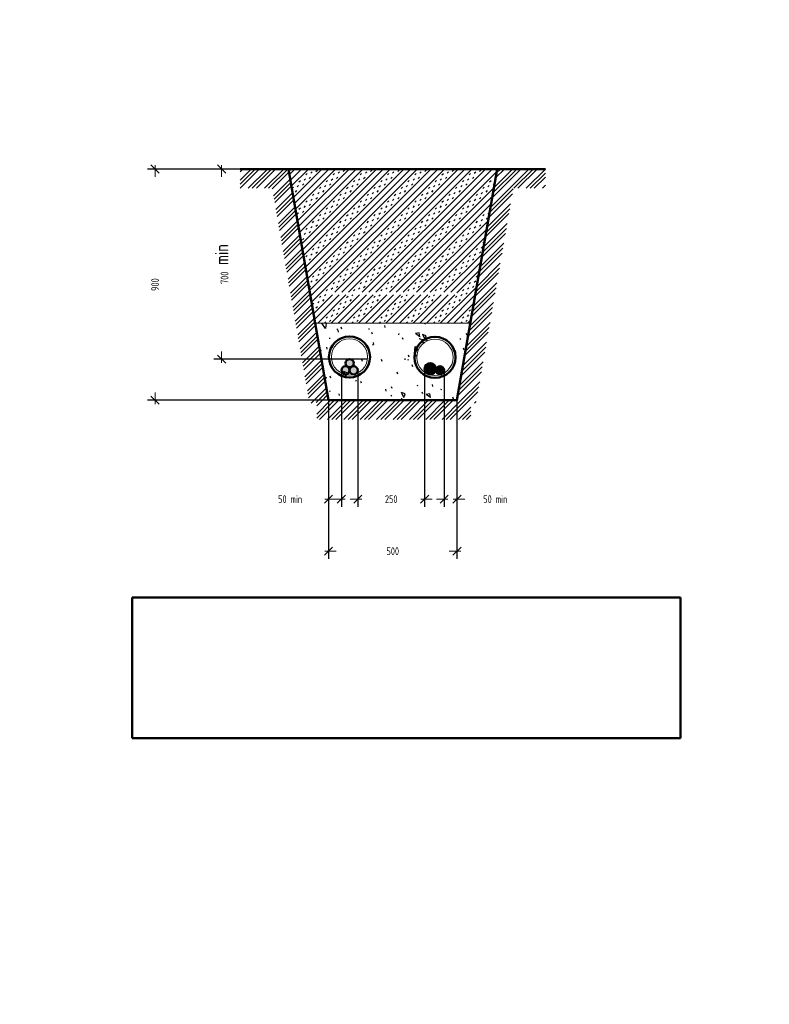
# Model space of a CAD drawing. Header units: millimetres. Extents: x 0 to 1188, y 0 to 841.
# Tile 10 of 76: x 396 to 591, y 0 to 256. Entities that reach past the tile are written whole.
import ezdxf

# ---------------------------------------------------------------- set-up
doc = ezdxf.new("R2010")
doc.units = ezdxf.units.MM
for name, pattern in [('K5LT32802', [0]), ('K5LT32811', [0]), ('K5LT_BASIC', [0]), ('K5LT_THIN', [0]), ('K5LT_THIN_INCLUDED_TO_HATCHING', [0])]:
    doc.linetypes.add(name, pattern=pattern)
doc.layers.add('Системный слой', color=7, linetype='Continuous')
doc.styles.add('KDIMTEXTSTYLE', font='GOST_AU.SHX', dxfattribs={"width": 0.96, "oblique": 15, "height": 5})
doc.dimstyles.new('KDIMSTYLE (0.07)', dxfattribs={"dimtxt": 5, "dimasz": 1, "dimexe": 2, "dimexo": 0, "dimgap": 1, "dimtad": 1, "dimlfac": 15, "dimtxsty": 'KDIMTEXTSTYLE', "dimsah": 1, "dimcen": 0, "dimdle": 1, "dimadec": 0, "dimazin": 0, "dimtfac": 0.667, "dimtmove": 0, "dimatfit": 3, "dimfxl": 1, "dimtvp": 1, "dimtolj": 1, "dimtzin": 0, "dimarcsym": 0})

# ---------------------------------------------------------------- blocks, each defined once
blk = doc.blocks.new('U1340')
at = {"layer": 'Системный слой', "color": 7, "linetype": 'K5LT32802', "lineweight": 9}
for p, q in [((453.6347825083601, 211.8042633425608), (458.6107051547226, 216.7801859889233)), ((453.63478250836, 216.04690402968), (454.3680644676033, 216.7801859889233)), ((453.63478250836, 212.8649235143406), (457.5500449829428, 216.7801859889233)), ((453.63478250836, 213.9255836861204), (456.4893848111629, 216.7801859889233)), ((455.7320254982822, 211.7801859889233), (460.7320254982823, 216.7801859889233)), ((456.7926856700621, 211.7801859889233), (461.7926856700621, 216.7801859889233)), ((457.8533458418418, 211.7801859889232), (462.8533458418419, 216.7801859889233)), ((459.9746661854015, 211.7801859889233), (464.9746661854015, 216.7801859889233)), ((461.0353263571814, 211.7801859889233), (466.0353263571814, 216.7801859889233)), ((461.9811967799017, 211.6653962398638), (466.3053573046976, 215.9895567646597)), ((462.2949615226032, 209.8578406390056), (466.6191220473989, 214.1820011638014)), ((462.4518438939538, 208.9540628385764), (466.7760044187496, 213.2782233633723)), ((462.6087262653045, 208.0502850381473), (466.9328867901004, 212.3744455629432)), ((462.9224910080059, 206.2427294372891), (467.2466515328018, 210.566889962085)), ((463.0793733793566, 205.33895163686), (467.4035339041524, 209.6631121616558)), ((463.2362557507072, 204.4351738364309), (467.5604162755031, 208.7593343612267)), ((463.5500204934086, 202.6276182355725), (467.8741810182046, 206.9517787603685)), ((463.7069028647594, 201.7238404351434), (468.0310633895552, 206.0480009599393)), ((463.8637852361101, 200.8200626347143), (468.187945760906, 205.1442231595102)), ((464.1775499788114, 199.0125070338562), (468.5017105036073, 203.3366675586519)), ((464.3344323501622, 198.1087292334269), (468.658592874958, 202.4328897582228)), ((464.4913147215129, 197.2049514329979), (468.8154752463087, 201.5291119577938)), ((464.8050794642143, 195.3973958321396), (469.1292399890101, 199.7215563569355)), ((464.961961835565, 194.4936180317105), (469.2861223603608, 198.8177785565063)), ((465.1188442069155, 193.5898402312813), (469.4430047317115, 197.9140007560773)), ((465.432608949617, 191.7822846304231), (469.756769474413, 196.106445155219)), ((465.5894913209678, 190.878506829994), (469.9136518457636, 195.2026673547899)), ((465.7463736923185, 189.9747290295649), (470.0705342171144, 194.2988895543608)), ((466.0601384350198, 188.1671734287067), (470.3842989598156, 192.4913339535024)), ((466.2170208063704, 187.2633956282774), (470.5411813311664, 191.5875561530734)), ((466.3739031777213, 186.3596178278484), (470.6980637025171, 190.6837783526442)), ((466.6876679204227, 184.5520622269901), (471.0118284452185, 188.876222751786)), ((466.8445502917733, 183.648284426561), (471.1687108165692, 187.9724449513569)), ((467.001432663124, 182.7445066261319), (471.3255931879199, 187.0686671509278)), ((467.3151974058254, 180.9369510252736), (471.6393579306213, 185.2611115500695)), ((467.4720797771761, 180.0331732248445), (471.796240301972, 184.3573337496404)), ((467.6289621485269, 179.1293954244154), (471.9531226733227, 183.4535559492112)), ((467.9427268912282, 177.3218398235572), (472.266887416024, 181.646000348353)), ((468.099609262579, 176.418062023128), (472.4237697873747, 180.7422225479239)), ((468.2564916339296, 175.5142842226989), (472.5806521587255, 179.8384447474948)), ((468.570256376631, 173.7067286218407), (472.8944169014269, 178.0308891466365)), ((468.7271387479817, 172.8029508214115), (473.0512992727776, 177.1271113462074)), ((468.8840211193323, 171.8991730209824), (473.2081816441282, 176.2233335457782)), ((469.1977858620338, 170.0916174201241), (473.5219463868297, 174.41577794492)), ((469.3546682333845, 169.187839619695), (473.6788287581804, 173.5120001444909)), ((469.5115506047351, 168.2840618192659), (473.8357111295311, 172.6082223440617)), ((469.8253153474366, 166.4765062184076), (474.1494758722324, 170.8006667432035)), ((469.9821977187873, 165.5727284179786), (474.3063582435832, 169.8968889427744)), ((470.139080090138, 164.6689506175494), (474.4632406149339, 168.9931111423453)), ((470.4528448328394, 162.8613950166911), (474.7770053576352, 167.185555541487)), ((470.6097272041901, 161.957617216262), (474.933887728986, 166.2817777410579)), ((470.7666095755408, 161.053839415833), (475.0907701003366, 165.3779999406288)), ((471.0803743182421, 159.2462838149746), (475.404534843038, 163.5704443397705)), ((471.2372566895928, 158.3425060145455), (475.5614172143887, 162.6666665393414)), ((471.3941390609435, 157.4387282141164), (475.7182995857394, 161.7628887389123)), ((472.07422175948, 155.9974905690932), (476.0320643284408, 159.955333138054)), ((473.3576693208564, 156.2202779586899), (476.1889466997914, 159.0515553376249)), ((474.6411168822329, 156.4430653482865), (476.3458290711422, 158.1477775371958))]:
    blk.add_line(p, q, dxfattribs=at)
blk = doc.blocks.new('U1341')
at = {"layer": 'Системный слой', "color": 7, "linetype": 'K5LT32802', "lineweight": 9}
for p, q in [((518.599561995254, 206.7654714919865), (528.6142764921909, 216.7801859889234)), ((519.0455286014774, 209.3327584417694), (526.4929561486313, 216.7801859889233)), ((519.268511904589, 210.6164019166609), (525.4322959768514, 216.7801859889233)), ((519.4914952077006, 211.9000453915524), (524.3716358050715, 216.7801859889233)), ((519.937461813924, 214.4673323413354), (522.250315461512, 216.7801859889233)), ((520.1604451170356, 215.7509758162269), (521.1896552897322, 216.7801859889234)), ((524.6749366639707, 211.7801859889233), (529.6749366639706, 216.7801859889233)), ((525.7355968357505, 211.7801859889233), (530.7355968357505, 216.7801859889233)), ((527.8569171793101, 211.7801859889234), (532.8569171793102, 216.7801859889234)), ((528.9175773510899, 211.7801859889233), (532.8725638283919, 215.7351724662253)), ((529.9782375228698, 211.7801859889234), (532.8725638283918, 214.6745122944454)), ((532.0995578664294, 211.7801859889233), (532.8725638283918, 212.5531919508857)), ((518.1535953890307, 204.1981845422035), (524.2953687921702, 210.339957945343)), ((518.3765786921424, 205.481828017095), (524.5183520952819, 211.6236014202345)), ((517.7076287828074, 201.6308975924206), (523.8494021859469, 207.7726709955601)), ((517.261662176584, 199.0636106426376), (523.4034355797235, 205.2053840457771)), ((517.4846454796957, 200.3472541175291), (523.6264188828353, 206.4890275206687)), ((516.8156955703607, 196.4963236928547), (522.9574689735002, 202.6380970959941)), ((516.3697289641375, 193.9290367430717), (522.511502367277, 200.0708101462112)), ((516.592712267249, 195.2126802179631), (522.7344856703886, 201.3544536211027)), ((515.9237623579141, 191.3617497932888), (522.0655357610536, 197.5035231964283)), ((515.4777957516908, 188.7944628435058), (521.6195691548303, 194.9362362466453)), ((515.7007790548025, 190.0781063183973), (521.842552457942, 196.2198797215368)), ((515.0318291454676, 186.2271758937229), (521.173602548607, 192.3689492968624)), ((514.5858625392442, 183.6598889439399), (520.7276359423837, 189.8016623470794)), ((514.8088458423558, 184.9435324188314), (520.9506192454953, 191.0853058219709)), ((514.1398959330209, 181.0926019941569), (520.2816693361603, 187.2343753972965)), ((513.6939293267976, 178.525315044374), (519.8357027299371, 184.6670884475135)), ((513.9169126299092, 179.8089585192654), (520.0586860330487, 185.950731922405)), ((513.2479627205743, 175.958028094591), (519.3897361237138, 182.0998014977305)), ((512.8019961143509, 173.390741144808), (518.9437695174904, 179.5325145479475)), ((513.0249794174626, 174.6743846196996), (519.1667528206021, 180.8161580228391)), ((512.3560295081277, 170.8234541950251), (518.4978029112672, 176.9652275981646)), ((511.9100629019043, 168.2561672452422), (518.0518363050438, 174.3979406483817)), ((512.133046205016, 169.5398107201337), (518.2748196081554, 175.6815841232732)), ((511.464096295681, 165.6888802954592), (517.6058696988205, 171.8306536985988)), ((511.0181296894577, 163.1215933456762), (517.1599030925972, 169.2633667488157)), ((511.2411129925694, 164.4052368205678), (517.3828863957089, 170.5470102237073)), ((510.5721630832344, 160.5543063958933), (516.713936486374, 166.6960797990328)), ((510.126196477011, 157.9870194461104), (516.2679698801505, 164.1287928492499)), ((510.3491797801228, 159.2706629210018), (516.4909531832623, 165.4124363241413)), ((510.8743106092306, 156.6138132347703), (515.8220032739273, 161.5615058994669)), ((511.7779912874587, 156.4568337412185), (515.5990199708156, 160.2778624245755)), ((512.6816719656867, 156.2998542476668), (515.3760366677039, 158.994218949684)), ((514.489033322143, 155.9858952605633), (514.9300700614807, 156.426931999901))]:
    blk.add_line(p, q, dxfattribs=at)
blk = doc.blocks.new('U1342')
at = {"layer": 'Системный слой', "color": 7, "linetype": 'K5LT32802', "lineweight": 9}
for p, q in [((473.5165559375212, 155.3185044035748), (474.9782375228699, 156.7801859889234)), ((473.5165559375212, 152.1365238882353), (478.1602180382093, 156.7801859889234)), ((473.5165559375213, 156.3791645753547), (473.91757735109, 156.7801859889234)), ((473.5165559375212, 153.1971840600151), (477.0995578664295, 156.7801859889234)), ((474.2208782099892, 151.7801859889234), (479.2208782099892, 156.7801859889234)), ((476.3421985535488, 151.7801859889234), (481.3421985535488, 156.7801859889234)), ((477.4028587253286, 151.7801859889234), (482.4028587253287, 156.7801859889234)), ((478.4635188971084, 151.7801859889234), (483.4635188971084, 156.7801859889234)), ((480.5848392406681, 151.7801859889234), (485.5848392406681, 156.7801859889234)), ((481.6454994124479, 151.7801859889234), (486.6454994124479, 156.7801859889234)), ((482.7061595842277, 151.7801859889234), (487.7061595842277, 156.7801859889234)), ((484.8274799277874, 151.7801859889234), (489.8274799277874, 156.7801859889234)), ((485.8881400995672, 151.7801859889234), (490.8881400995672, 156.7801859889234)), ((486.948800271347, 151.7801859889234), (491.948800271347, 156.7801859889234)), ((489.0701206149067, 151.7801859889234), (494.0701206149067, 156.7801859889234)), ((490.1307807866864, 151.7801859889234), (495.1307807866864, 156.7801859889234)), ((491.1914409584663, 151.7801859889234), (496.1914409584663, 156.7801859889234)), ((493.3127613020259, 151.7801859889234), (498.3127613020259, 156.7801859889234)), ((494.3734214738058, 151.7801859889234), (499.3734214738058, 156.7801859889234)), ((495.4340816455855, 151.7801859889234), (500.4340816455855, 156.7801859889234)), ((497.5554019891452, 151.7801859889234), (502.5554019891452, 156.7801859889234)), ((498.616062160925, 151.7801859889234), (503.616062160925, 156.7801859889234)), ((499.6767223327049, 151.7801859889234), (504.6767223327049, 156.7801859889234)), ((501.7980426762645, 151.7801859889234), (506.7980426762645, 156.7801859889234)), ((502.8587028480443, 151.7801859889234), (507.8587028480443, 156.7801859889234)), ((503.9193630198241, 151.7801859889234), (508.9193630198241, 156.7801859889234)), ((506.0406833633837, 151.7801859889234), (511.0406833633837, 156.7801859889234)), ((507.1013435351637, 151.7801859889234), (512.1013435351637, 156.7801859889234)), ((508.1620037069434, 151.7801859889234), (513.1620037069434, 156.7801859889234)), ((510.2833240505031, 151.7801859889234), (513.516555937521, 155.0134178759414)), ((511.3439842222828, 151.7801859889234), (513.5165559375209, 153.9527577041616)), ((512.4046443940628, 151.7801859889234), (513.5165559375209, 152.8920975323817))]:
    blk.add_line(p, q, dxfattribs=at)
blk = doc.blocks.new('KDIMARROW_03')
at = {"layer": 'Системный слой', "color": 0, "linetype": 'K5LT_THIN', "lineweight": 18}
for p, q in [((-1.060500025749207, -1.060500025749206), (1.060500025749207, 1.060500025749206)), ((0, 0), (-1, 0)), ((0, 0), (2, -2.449212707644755e-16))]:
    blk.add_line(p, q, dxfattribs=at)
blk = doc.blocks.new('U1355')
at = {"layer": 'Системный слой', "true_color": 0x666666}
h = blk.add_hatch(color=251, dxfattribs=at)
h.paths.add_polyline_path([(482.0498892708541, 164.5458114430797), (481.9968892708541, 164.8778621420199), (481.8431561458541, 165.1769153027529), (481.603967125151, 165.4132525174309), (481.3030916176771, 165.5633877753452), (480.9704291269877, 165.6124013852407), (480.639037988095, 165.5554226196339), (480.3418501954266, 165.398113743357), (480.1083987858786, 165.1561073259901), (479.9618829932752, 164.853452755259), (479.9168628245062, 164.52022632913), (479.9778121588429, 164.1895424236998), (480.1386741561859, 163.8942627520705), (480.383463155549, 163.6637307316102), (480.6878532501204, 163.5208554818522), (481.0215956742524, 163.4798352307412), (481.3515247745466, 163.5447463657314), (481.6448538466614, 163.7091383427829), (481.8724333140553, 163.9566747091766), (482.0116474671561, 164.2627565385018)])
h.paths.add_polyline_path([(483.1165559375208, 166.3959811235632), (483.0635559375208, 166.7280318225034), (482.9098228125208, 167.0270849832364), (482.6706337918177, 167.2634221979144), (482.3697582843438, 167.4135574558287), (482.0370957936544, 167.4625710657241), (481.7057046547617, 167.4055923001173), (481.4085168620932, 167.2482834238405), (481.1750654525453, 167.0062770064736), (481.0285496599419, 166.7036224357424), (480.9835294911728, 166.3703960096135), (481.0444788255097, 166.0397121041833), (481.2053408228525, 165.744432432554), (481.4501298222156, 165.5139004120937), (481.7545199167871, 165.3710251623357), (482.088262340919, 165.3300049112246), (482.4181914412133, 165.3949160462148), (482.711520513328, 165.5593080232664), (482.939099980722, 165.80684438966), (483.0783141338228, 166.1129262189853)])
h.paths.add_polyline_path([(484.1832226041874, 164.5458114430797), (484.1302226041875, 164.8778621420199), (483.9764894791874, 165.1769153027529), (483.7373004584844, 165.4132525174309), (483.4364249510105, 165.5633877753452), (483.1037624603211, 165.6124013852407), (482.7723713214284, 165.5554226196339), (482.4751835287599, 165.398113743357), (482.241732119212, 165.1561073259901), (482.0952163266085, 164.853452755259), (482.0501961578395, 164.52022632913), (482.1111454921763, 164.1895424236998), (482.2720074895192, 163.8942627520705), (482.5167964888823, 163.6637307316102), (482.8211865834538, 163.5208554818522), (483.1549290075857, 163.4798352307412), (483.4848581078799, 163.5447463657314), (483.7781871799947, 163.7091383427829), (484.0057666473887, 163.9566747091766), (484.1449808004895, 164.2627565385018)])
at = {"layer": 'Системный слой', "color": 7, "linetype": 'K5LT_BASIC', "lineweight": 50}
for centre in [(482.0498892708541, 166.3959811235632), (480.9832226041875, 164.5458114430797), (483.1165559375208, 164.5458114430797)]:
    blk.add_circle(centre, 1.066666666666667, dxfattribs=at)
blk = doc.blocks.new('U1356')
at = {"layer": 'Системный слой', "true_color": 0x666666}
blk.add_hatch(color=251, dxfattribs=at).paths.add_polyline_path([(506.5832226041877, 164.5458114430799), (506.5302226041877, 164.87786214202), (506.3764894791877, 165.1769153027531), (506.1373004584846, 165.413252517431), (505.8364249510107, 165.5633877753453), (505.5037624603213, 165.6124013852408), (505.1723713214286, 165.555422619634), (504.8751835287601, 165.3981137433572), (504.6417321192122, 165.1561073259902), (504.4952163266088, 164.8534527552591), (504.4501961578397, 164.5202263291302), (504.5111454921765, 164.1895424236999), (504.6720074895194, 163.8942627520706), (504.9167964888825, 163.6637307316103), (505.221186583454, 163.5208554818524), (505.5549290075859, 163.4798352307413), (505.8848581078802, 163.5447463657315), (506.1781871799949, 163.7091383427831), (506.4057666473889, 163.9566747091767), (506.5449808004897, 164.2627565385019)])
at = {"layer": 'Системный слой', "color": 7, "linetype": 'K5LT_BASIC', "lineweight": 50}
blk.add_circle((505.516555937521, 164.5458114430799), 1.066666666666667, dxfattribs=at)
blk = doc.blocks.new('U1357')
at = {"layer": 'Системный слой', "color": 7, "linetype": 'K5LT_BASIC', "lineweight": 50}
blk.add_circle((482.0183224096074, 168.005479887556), 5.333333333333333, dxfattribs=at)
at = {"layer": 'Системный слой', "color": 7, "linetype": 'K5LT_THIN_INCLUDED_TO_HATCHING', "lineweight": 18}
blk.add_circle((482.0183224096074, 168.005479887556), 4.7, dxfattribs=at)
blk = doc.blocks.new('U1358')
at = {"layer": 'Системный слой', "color": 7, "linetype": 'K5LT_BASIC', "lineweight": 50}
blk.add_circle((504.2104690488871, 167.9054464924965), 5.333333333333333, dxfattribs=at)
at = {"layer": 'Системный слой', "color": 7, "linetype": 'K5LT_THIN_INCLUDED_TO_HATCHING', "lineweight": 18}
blk.add_circle((504.2104690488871, 167.9054464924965), 4.7, dxfattribs=at)

msp = doc.modelspace()

# ---------------------------------------------------------------- hatches: boundary and pattern name
at = {"layer": 'Системный слой'}
h = msp.add_hatch(dxfattribs=at)
h.set_pattern_fill('Насыпной грунт', angle=45, style=0, pattern_type=0)
h.set_pattern_definition([(45, (0, 0), (-3.535533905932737, 3.535533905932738), []), (45, (-0.8838834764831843, 0.8838834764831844), (-3.535533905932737, 3.535533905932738), []), (45, (-1.767766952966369, 1.767766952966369), (-3.535533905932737, 3.535533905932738), []), (45, (-2.209708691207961, 2.209708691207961), (-3.535533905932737, 3.535533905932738), [0.5, -2]), (45, (-1.767766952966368, 3.535533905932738), (-3.535533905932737, 3.535533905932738), [0.5, -2]), (45, (-3.093592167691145, 3.093592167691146), (-3.535533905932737, 3.535533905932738), [0.5, -2])])
h.paths.add_polyline_path([(473.1115203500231, 176.7801859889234), (513.3907807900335, 176.7801859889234), (520.3392304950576, 216.7801859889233), (466.1681158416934, 216.7801859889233)])
h.paths.add_polyline_path([(509.916555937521, 184.1163202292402), (476.5832226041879, 184.1163202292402), (476.5832226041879, 184.7829868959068), (509.916555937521, 184.7829868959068)])
h = msp.add_hatch(dxfattribs=at)
h.set_pattern_fill('Песок', angle=40, style=0, pattern_type=0)
h.set_pattern_definition([(40, (7.66044443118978, 6.427876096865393), (-20.56920350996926, 24.5134221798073), [2, -30]), (130, (9.192533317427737, 7.713451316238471), (-24.5134221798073, -20.56920350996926), [2, -30]), (85, (7.66044443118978, 6.427876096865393), (-20.56882517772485, 24.51297130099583), [2.828000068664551, -42.42599868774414]), (59.99999999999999, (9.192533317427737, 7.713451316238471), (-27.71281292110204, 16), [2, -30]), (150, (10.19226386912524, 9.44522345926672), (-16, -27.71281292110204), [2, -30]), (105, (9.192533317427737, 7.713451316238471), (-27.71230319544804, 15.99970570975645), [2.828000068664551, -42.42599868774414]), (80, (16.85297774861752, 14.14132741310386), (-26.09740545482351, 4.601676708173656), [1.5, -25]), (170, (17.11351569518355, 15.61835731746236), (-4.601676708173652, -26.09740545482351), [1.5, -25]), (125, (16.85297774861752, 14.14132741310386), (-26.09694748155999, 4.601595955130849), [2.121000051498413, -35.35499954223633]), (99.99999999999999, (-18.79566591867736, -15.77143634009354), (-15.75692404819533, -2.778370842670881), [1, -15]), (190, (-18.96929776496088, -14.78664805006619), (2.778370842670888, -15.75692404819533), [1, -15]), (145, (-18.79566591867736, -15.77143634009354), (-15.75733021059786, -2.778442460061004), [1.414000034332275, -21.21299934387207]), (70, (1.232568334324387, 14.08832052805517), (-15.03508193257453, 5.472322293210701), [1, -15]), (160, (1.574569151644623, 15.02799693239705), (-5.472322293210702, -15.03508193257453), [1, -15]), (115, (1.232568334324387, 14.08832052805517), (-15.03546948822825, 5.472463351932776), [1.414000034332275, -21.21299934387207]), (85, (0, 0), (-9.351856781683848, 7.8449203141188), [0.300000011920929, -10]), (65, (0, 0), (-2.418447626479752, 6.644630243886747), [0.300000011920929, -10]), (105, (0, 0), (-6.19307471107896, 7.658056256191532), [0.5, -12]), (110, (0, 0), (-7.945928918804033, 1.364629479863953), [0.5, -7])])
h.paths.add_polyline_path([(473.1115203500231, 176.7801859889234), (476.5832226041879, 156.7801859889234), (509.916555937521, 156.7801859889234), (513.3907807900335, 176.7801859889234)])
h.paths.add_polyline_path([(486.4498892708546, 166.3959811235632), (486.3968892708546, 166.063930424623), (486.2431561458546, 165.76487726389), (486.0039671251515, 165.528540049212), (485.7030916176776, 165.3784047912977), (485.3704291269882, 165.3293911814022), (485.0390379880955, 165.386369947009), (484.741850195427, 165.5436788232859), (484.5083987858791, 165.7856852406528), (484.3618829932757, 166.0883398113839), (484.3168628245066, 166.4215662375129), (484.3778121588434, 166.7522501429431), (484.5386741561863, 167.0475298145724), (484.7834631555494, 167.2780618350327), (485.0878532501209, 167.4209370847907), (485.4215956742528, 167.4619573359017), (485.7515247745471, 167.3970462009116), (486.0448538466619, 167.23265422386), (486.2724333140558, 166.9851178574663), (486.4116474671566, 166.6790360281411)])
h.paths.add_polyline_path([(485.3832226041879, 164.5458114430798), (485.4362226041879, 164.8778621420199), (485.589955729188, 165.176915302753), (485.8291447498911, 165.4132525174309), (486.1300202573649, 165.5633877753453), (486.4626827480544, 165.6124013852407), (486.794073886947, 165.5554226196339), (487.0912616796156, 165.3981137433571), (487.3247130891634, 165.1561073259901), (487.4712288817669, 164.853452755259), (487.5165559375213, 164.5458114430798), (487.4635559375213, 164.2137607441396), (487.3098228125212, 163.9147075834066), (487.0706337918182, 163.6783703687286), (486.7697582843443, 163.5282351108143), (486.4370957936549, 163.4792215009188), (486.1057046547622, 163.5362002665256), (485.8085168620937, 163.6935091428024), (485.5750654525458, 163.9355155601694), (485.4285496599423, 164.2381701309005)])
h.paths.add_polyline_path([(485.3832226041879, 164.5458114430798), (485.330222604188, 164.2137607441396), (485.1764894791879, 163.9147075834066), (484.9373004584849, 163.6783703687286), (484.636424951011, 163.5282351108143), (484.3037624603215, 163.4792215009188), (483.9723713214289, 163.5362002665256), (483.6751835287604, 163.6935091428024), (483.4417321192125, 163.9355155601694), (483.295216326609, 164.2381701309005), (483.25019615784, 164.5713965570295), (483.3111454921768, 164.9020804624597), (483.4720074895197, 165.197360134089), (483.7167964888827, 165.4278921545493), (484.0211865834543, 165.5707674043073), (484.3549290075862, 165.6117876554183), (484.6848581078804, 165.5468765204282), (484.9781871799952, 165.3824845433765), (485.2057666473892, 165.1349481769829), (485.34498080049, 164.8288663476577)])
h.paths.add_polyline_path([(490.983222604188, 165.1532016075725), (490.9300943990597, 164.7273434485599), (490.7739666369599, 164.3275911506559), (490.5244102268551, 163.9784502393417), (490.1967234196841, 163.7013236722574), (489.8109939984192, 163.5131997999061), (489.3908678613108, 163.4256109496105), (488.9620994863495, 163.443926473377), (488.5509731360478, 163.5670235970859), (488.1826915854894, 163.7873562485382), (487.8798311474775, 164.0914176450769), (487.6609577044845, 164.4605682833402), (487.5394885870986, 164.8721785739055), (487.5228700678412, 165.301016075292), (487.612120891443, 165.7207922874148), (487.8017698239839, 166.1057741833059), (488.0801910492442, 166.4323616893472), (488.4303168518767, 166.6805344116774), (488.8306838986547, 166.8350789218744), (489.2567489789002, 166.8865213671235), (489.6823935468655, 166.8317082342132), (490.0815248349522, 166.6739996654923), (490.4296753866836, 166.4230634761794), (490.7055029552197, 166.0942825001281), (490.8920988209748, 165.7078115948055), (490.9780243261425, 165.2873421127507)])
h.paths.add_polyline_path([(508.9104690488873, 167.9054464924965), (508.8572113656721, 168.6109858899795), (508.698645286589, 169.3005357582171), (508.4383643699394, 169.9584689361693), (508.0822673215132, 170.5698747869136), (507.6384243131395, 171.1208971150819), (507.1168940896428, 171.5990481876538), (506.5294960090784, 171.9934917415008), (505.8895421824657, 172.2952885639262), (505.2115357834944, 172.4975990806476), (504.5108423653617, 172.5958383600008), (503.8033416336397, 172.5877800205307), (503.1050675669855, 172.4736066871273), (502.431845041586, 172.2559058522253), (501.7989311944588, 171.9396112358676), (501.2206696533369, 171.531890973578), (500.7101654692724, 171.0419851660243), (500.27898811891, 170.4809964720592), (499.9369093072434, 169.8616384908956), (499.6916815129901, 169.1979476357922), (499.5488622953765, 168.5049650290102), (499.5116883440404, 167.7983956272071), (499.5810021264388, 167.0942523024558), (499.7552327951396, 166.4084929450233), (500.0304317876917, 165.7566588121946), (500.4003623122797, 165.1535223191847), (500.856640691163, 164.6127522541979), (501.3889263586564, 164.1466040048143), (501.9851562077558, 163.7656418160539), (502.6318179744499, 163.4784993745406), (503.3142564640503, 163.2916841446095), (504.0170056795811, 163.2094298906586), (504.7241393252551, 163.2336007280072), (505.4196317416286, 163.363648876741), (506.0877210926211, 163.5966270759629), (506.7132665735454, 163.9272553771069), (507.2820915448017, 164.3480408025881), (507.7813048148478, 164.8494471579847), (508.1995927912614, 165.420111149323), (508.5274758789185, 166.0470999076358), (508.7575233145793, 166.716204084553), (508.884521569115, 167.4122598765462)])
h.paths.add_polyline_path([(506.5832226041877, 164.5458114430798), (506.5302226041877, 164.2137607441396), (506.3764894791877, 163.9147075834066), (506.1373004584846, 163.6783703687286), (505.8364249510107, 163.5282351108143), (505.5037624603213, 163.4792215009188), (505.1723713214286, 163.5362002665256), (504.8751835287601, 163.6935091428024), (504.6417321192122, 163.9355155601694), (504.4952163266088, 164.2381701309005), (504.4501961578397, 164.5713965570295), (504.5111454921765, 164.9020804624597), (504.6720074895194, 165.197360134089), (504.9167964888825, 165.4278921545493), (505.221186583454, 165.5707674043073), (505.5549290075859, 165.6117876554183), (505.8848581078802, 165.5468765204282), (506.1781871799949, 165.3824845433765), (506.4057666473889, 165.1349481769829), (506.5449808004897, 164.8288663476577)])
h.paths.add_polyline_path([(504.4498892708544, 164.9458114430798), (504.3967983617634, 164.5547683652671), (504.2413692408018, 164.1920355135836), (503.9948544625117, 163.8838735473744), (503.6751008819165, 163.6525923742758), (503.3052576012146, 163.5149359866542), (502.9121000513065, 163.4808702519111), (502.5240915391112, 163.5528614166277), (502.1693225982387, 163.725697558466), (501.8734773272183, 163.986865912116), (501.6579739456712, 164.3174587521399), (501.5384141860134, 164.6935422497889), (501.5234537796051, 165.0878892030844), (501.6141758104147, 165.4719501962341), (501.8040123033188, 165.8179204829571), (502.07921972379, 166.1007529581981), (502.4198739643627, 166.2999714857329), (502.8013127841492, 166.4011533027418), (503.1959212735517, 166.3969731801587), (503.5751310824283, 166.2877337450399), (503.9114886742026, 166.081343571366), (504.180642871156, 165.7927446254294), (504.3631077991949, 165.4428305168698), (504.4456736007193, 165.056933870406)])
h.paths.add_polyline_path([(486.7183224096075, 168.005479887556), (486.6650647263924, 168.7110192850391), (486.5064986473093, 169.4005691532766), (486.2462177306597, 170.0585023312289), (485.8901206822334, 170.6699081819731), (485.4462776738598, 171.2209305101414), (484.924747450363, 171.6990815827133), (484.3373493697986, 172.0935251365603), (483.697395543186, 172.3953219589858), (483.0193891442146, 172.5976324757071), (482.318695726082, 172.6958717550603), (481.6111949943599, 172.6878134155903), (480.9129209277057, 172.5736400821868), (480.2396984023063, 172.3559392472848), (479.6067845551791, 172.0396446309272), (479.0285230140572, 171.6319243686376), (478.5180188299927, 171.1420185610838), (478.0868414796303, 170.5810298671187), (477.7447626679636, 169.9616718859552), (477.4995348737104, 169.2979810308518), (477.3567156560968, 168.6049984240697), (477.3195417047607, 167.8984290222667), (477.388855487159, 167.1942856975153), (477.5630861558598, 166.5085263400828), (477.838285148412, 165.8566922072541), (478.208215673, 165.2535557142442), (478.6644940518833, 164.7127856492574), (479.1967797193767, 164.2466373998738), (479.7930095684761, 163.8656752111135), (480.4396713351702, 163.5785327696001), (481.1221098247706, 163.391717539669), (481.8248590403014, 163.3094632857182), (482.5319926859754, 163.3336341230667), (483.2274851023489, 163.4636822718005), (483.8955744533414, 163.6966604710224), (484.5211199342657, 164.0272887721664), (485.089944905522, 164.4480741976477), (485.5891581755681, 164.9494805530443), (486.0074461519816, 165.5201445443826), (486.3353292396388, 166.1471333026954), (486.5653766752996, 166.8162374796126), (486.6923749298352, 167.5122932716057)])
h.paths.add_polyline_path([(483.1165559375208, 166.3959811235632), (483.0635559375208, 166.063930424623), (482.9098228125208, 165.76487726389), (482.6706337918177, 165.528540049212), (482.3697582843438, 165.3784047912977), (482.0370957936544, 165.3293911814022), (481.7057046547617, 165.386369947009), (481.4085168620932, 165.5436788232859), (481.1750654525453, 165.7856852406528), (481.0285496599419, 166.0883398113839), (480.9835294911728, 166.4215662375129), (481.0444788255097, 166.7522501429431), (481.2053408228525, 167.0475298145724), (481.4501298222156, 167.2780618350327), (481.7545199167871, 167.4209370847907), (482.088262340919, 167.4619573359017), (482.4181914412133, 167.3970462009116), (482.711520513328, 167.23265422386), (482.939099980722, 166.9851178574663), (483.0783141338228, 166.6790360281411)])
h.paths.add_polyline_path([(482.0498892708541, 164.5458114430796), (482.1028892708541, 164.8778621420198), (482.2566223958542, 165.1769153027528), (482.4958114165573, 165.4132525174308), (482.7966869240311, 165.5633877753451), (483.1293494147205, 165.6124013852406), (483.4607405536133, 165.5554226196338), (483.7579283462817, 165.398113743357), (483.9913797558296, 165.15610732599), (484.1378955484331, 164.8534527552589), (484.1832226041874, 164.5458114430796), (484.1302226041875, 164.2137607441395), (483.9764894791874, 163.9147075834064), (483.7373004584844, 163.6783703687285), (483.4364249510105, 163.5282351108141), (483.1037624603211, 163.4792215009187), (482.7723713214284, 163.5362002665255), (482.4751835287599, 163.6935091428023), (482.241732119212, 163.9355155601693), (482.0952163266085, 164.2381701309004)])
h.paths.add_polyline_path([(482.0498892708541, 164.5458114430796), (481.9968892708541, 164.2137607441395), (481.8431561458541, 163.9147075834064), (481.603967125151, 163.6783703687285), (481.3030916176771, 163.5282351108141), (480.9704291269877, 163.4792215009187), (480.639037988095, 163.5362002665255), (480.3418501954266, 163.6935091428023), (480.1083987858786, 163.9355155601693), (479.9618829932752, 164.2381701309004), (479.9168628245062, 164.5713965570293), (479.9778121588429, 164.9020804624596), (480.1386741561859, 165.1973601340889), (480.383463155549, 165.4278921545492), (480.6878532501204, 165.5707674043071), (481.0215956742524, 165.6117876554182), (481.3515247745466, 165.546876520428), (481.6448538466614, 165.3824845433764), (481.8724333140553, 165.1349481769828), (482.0116474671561, 164.8288663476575)])
at = {"layer": 'Системный слой', "true_color": 0x666666}
msp.add_hatch(color=251, dxfattribs=at).paths.add_polyline_path([(504.4498892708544, 164.9458114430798), (504.3967983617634, 165.3368545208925), (504.2413692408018, 165.6995873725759), (503.9948544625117, 166.0077493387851), (503.6751008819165, 166.2390305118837), (503.3052576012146, 166.3766868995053), (502.9121000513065, 166.4107526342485), (502.5240915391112, 166.3387614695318), (502.1693225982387, 166.1659253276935), (501.8734773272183, 165.9047569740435), (501.6579739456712, 165.5741641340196), (501.5384141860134, 165.1980806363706), (501.5234537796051, 164.8037336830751), (501.6141758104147, 164.4196726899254), (501.8040123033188, 164.0737024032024), (502.07921972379, 163.7908699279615), (502.4198739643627, 163.5916514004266), (502.8013127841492, 163.4904695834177), (503.1959212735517, 163.4946497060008), (503.5751310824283, 163.6038891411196), (503.9114886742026, 163.8102793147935), (504.180642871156, 164.0988782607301), (504.3631077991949, 164.4487923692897), (504.4456736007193, 164.8346890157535)])

# ---------------------------------------------------------------- linework, layer by layer
at = {"layer": 'Системный слой', "color": 7, "linetype": 'K5LT_BASIC', "lineweight": 50}
for p, q in [((466.1681158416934, 216.7801859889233), (453.6347825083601, 216.7801859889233)), ((476.5832226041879, 156.7801859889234), (466.1681158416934, 216.7801859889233)), ((466.1681158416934, 216.7801859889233), (520.3392304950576, 216.7801859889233)), ((509.916555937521, 156.7801859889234), (520.3392304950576, 216.7801859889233)), ((520.3392304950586, 216.7801859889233), (532.8725638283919, 216.7801859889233)), ((476.5832226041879, 156.7801859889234), (509.916555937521, 156.7801859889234))]:
    msp.add_line(p, q, dxfattribs=at)
at = {"layer": 'Системный слой', "color": 7, "linetype": 'K5LT_THIN_INCLUDED_TO_HATCHING', "lineweight": 18}
msp.add_line((473.1115203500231, 176.7801859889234), (513.3907807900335, 176.7801859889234), dxfattribs=at)
at = {"layer": 'Системный слой', "color": 1, "linetype": 'K5LT32811', "lineweight": 50, "true_color": 0xff0000}
for p, q in [((425.5824156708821, 105.54024160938), (567.9080693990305, 105.54024160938)), ((425.5824156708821, 69.10113240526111), (425.5824156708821, 105.54024160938)), ((567.9080693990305, 105.54024160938), (567.9080693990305, 69.10113240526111)), ((567.9080693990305, 69.10113240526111), (425.5824156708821, 69.10113240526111))]:
    msp.add_line(p, q, dxfattribs=at)
at = {"layer": 'Системный слой', "color": 7, "linetype": 'K5LT_BASIC', "lineweight": 50}
msp.add_circle((502.9832226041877, 164.9458114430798), 1.466666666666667, dxfattribs=at)

# ---------------------------------------------------------------- block references
at = {"layer": 'Системный слой'}
for name in ['U1340', 'U1341', 'U1357', 'U1358', 'U1355', 'U1356', 'U1342']:
    msp.add_blockref(name, (0, 0), dxfattribs=at)

# ---------------------------------------------------------------- dimensions: what is measured, and where the dimension line sits
at = {"layer": 'Системный слой', "color": 7}
for base, p1, p2, location, text in [((431.5447593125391, 156.7801859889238), (520.3392304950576, 216.7801859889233), (509.916555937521, 156.7801859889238), (431.5447593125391, 186.7801859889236), '\\H2.0;\\W0.965;\\Q0;\\H2.0;\\W0.965;\\Q0;\\Q0;900'), ((448.8346703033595, 167.4496535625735), (520.3392304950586, 216.7801859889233), (486.5832226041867, 167.4496535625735), (448.8346703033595, 192.1149197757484), '\\H2.0;\\W0.965;\\Q0;\\H2.0;\\W0.965;\\Q0;\\Q0;700\\H2.0;\\W0.965;\\Q0;\\Q0;\\H3.50; min')]:
    msp.add_linear_dim(base=base, p1=p1, p2=p2, angle=90, location=location, text=text, dimstyle='KDIMSTYLE (0.07)', override={"dimexo": 0, "dimblk1": 'KDIMARROW_03', "dimblk2": 'KDIMARROW_03', "dimse1": 0, "dimse2": 0, "dimclrt": 7, "dimtolj": 1}, dxfattribs=at).render()
for base, p1, p2, location, text in [((476.5832226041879, 131.100024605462), (479.9165559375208, 164.5458114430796), (476.5832226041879, 156.7801859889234), (466.6222851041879, 131.100024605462), '\\H2.0;\\W0.965;\\Q0;\\H2.0;\\W0.965;\\Q0;\\Q0;50 min'), ((501.5165559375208, 131.100024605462), (484.1832226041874, 164.5458114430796), (501.5165559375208, 164.9458114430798), (492.8498892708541, 131.100024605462), '\\H2.0;\\W0.965;\\Q0;\\H2.0;\\W0.965;\\Q0;\\Q0;250'), ((509.916555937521, 131.100024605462), (506.5832226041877, 164.5458114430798), (509.916555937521, 156.7801859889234), (519.877493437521, 131.100024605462), '\\H2.0;\\W0.965;\\Q0;\\H2.0;\\W0.965;\\Q0;\\Q0;50 min')]:
    msp.add_linear_dim(base=base, p1=p1, p2=p2, location=location, text=text, dimstyle='KDIMSTYLE (0.07)', override={"dimexo": 0, "dimblk1": 'KDIMARROW_03', "dimblk2": 'KDIMARROW_03', "dimse1": 0, "dimse2": 0, "dimclrt": 7, "dimtolj": 1}, dxfattribs=at).render()
msp.add_linear_dim(base=(476.5832226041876, 117.597038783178), p1=(509.916555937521, 156.7801859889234), p2=(476.5832226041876, 146.3532641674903), location=(493.2498892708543, 117.597038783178), dimstyle='KDIMSTYLE (0.07)', override={"dimexo": 0, "dimpost": '\\H2.0;\\W0.965;\\Q0;<>', "dimblk1": 'KDIMARROW_03', "dimblk2": 'KDIMARROW_03', "dimse1": 0, "dimse2": 0, "dimclrt": 7, "dimtolj": 1}, dxfattribs=at).render()

doc.saveas('drawing.dxf')
